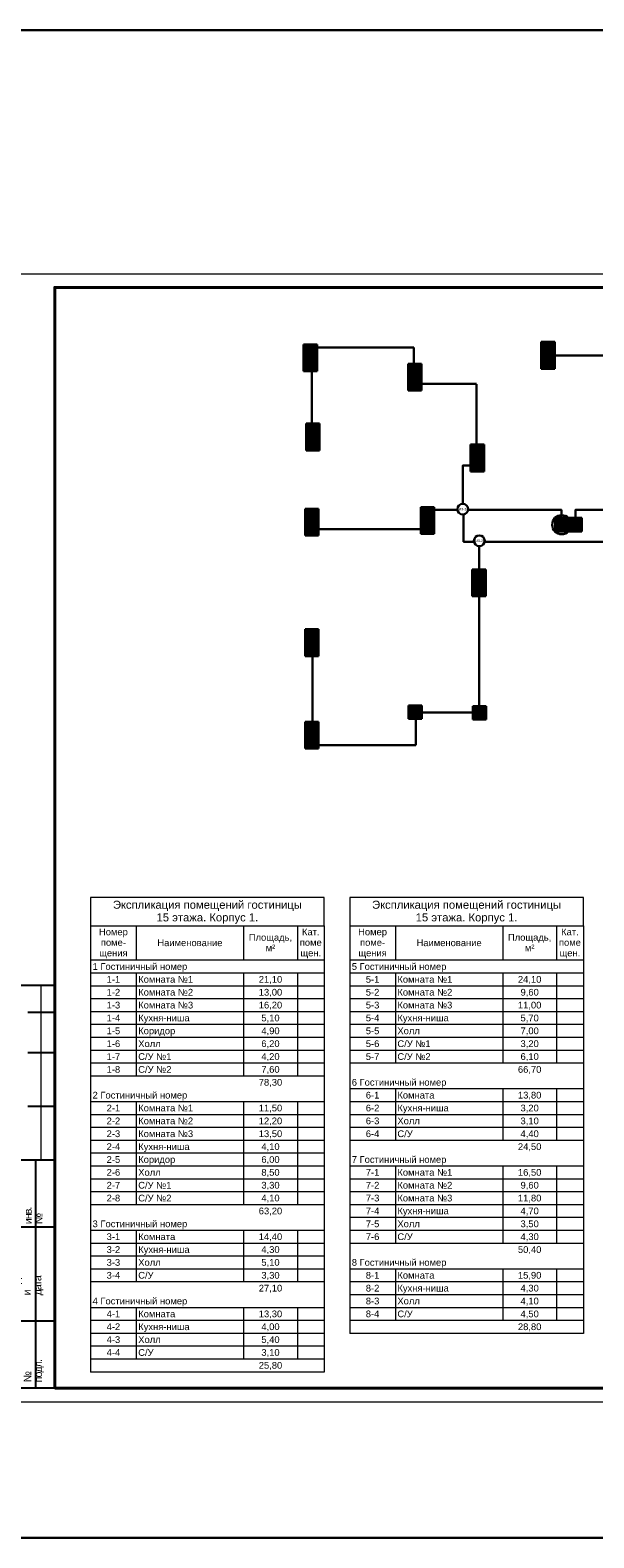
# Model space of a CAD drawing. Header units: millimetres. Extents: x 303602 to 13248484, y -10200551 to -26241.
# Tile 31 of 51: x 749351 to 770344, y -104490 to -48338. Entities that reach past the tile are written whole.
import ezdxf
from ezdxf.enums import TextEntityAlignment as Align

# ---------------------------------------------------------------- set-up
doc = ezdxf.new("R2010")
doc.units = ezdxf.units.MM
doc.set_wipeout_variables(frame=1)
for name, color, linetype, lineweight in [('A-010-M_LINE-T', 7, 'Continuous', 18), ('format-line3', 7, 'Continuous', 13), ('RC-Извещатели_пожарные', 1, 'Continuous', 30), ('Z-000-P_SCHED', 7, 'Continuous', 20), ('Рамка', 7, 'Continuous', 18), ('СОУЭ', 1, 'Continuous', 30), ('СС-011-ПОЖ-СИГНАЛИЗАЦИЯ', 1, 'Continuous', 30), ('УГО АПС и АПЗ$0$_АПС_Оборудование', 1, 'Continuous', 30), ('УГО АПС и АПЗ$0$СС-011-ПОЖ-СИГНАЛИЗАЦИЯ', 1, 'Continuous', 30)]:
    doc.layers.add(name, color=color, linetype=linetype, lineweight=lineweight)
doc.layers.add('формат', color=250, linetype='Continuous')
doc.styles.add('Arial', font='arial.ttf', dxfattribs={"width": 0.9, "height": 700})
doc.styles.add('Arial Narrow_Нум', font='ARIALN.TTF', dxfattribs={"width": 0.7, "height": 250})
doc.styles.add('Arial_4', font='arial.ttf', dxfattribs={"height": 3})
doc.styles.add('Arial_5', font='arial.ttf', dxfattribs={"height": 2.5})
doc.styles.add('CP.Text', font='arial.ttf')

# ---------------------------------------------------------------- blocks, each defined once
blk = doc.blocks.new('*U39')
for p, q in [((-574, 155), (-589, 155)), ((-574, 145), (-584, 145)), ((-574, 130), (-584, 130)), ((-574, 110), (-584, 110)), ((-574, 90), (-587, 90)), ((-581, 5), (-581, 90)), ((-574, 65), (-587, 65)), ((-574, 30), (-587, 30)), ((-574, 5), (-587, 5))]:
    blk.add_line(p, q)
at = {"color": 0, "lineweight": 0}
blk.add_lwpolyline([(-594, 0), (0, 0), (0, 420), (-594, 420)], close=True, dxfattribs=at)
at = {"lineweight": 40}
blk.add_lwpolyline([(-574, 5), (-5, 5), (-5, 415), (-574, 415)], close=True, dxfattribs=at)
at = {"layer": 'format-line3', "linetype": 'ByBlock'}
blk.add_line((-579, 90), (-579, 155), dxfattribs=at)
at = {"char_height": 2.8, "width": 0.2, "attachment_point": 4, "rotation": 90, "line_spacing_factor": 0.857143, "style": 'Arial'}
for s, insert in [('{\\W0.62543;\\T0.75; \\W1;Взаим. инв. №}', (-584, 66.14)), ('{\\W0.5838;\\T0.8; \\W1;Подп. и дата}', (-584, 39.63)), ('{\\W0.5838;\\T0.8; \\W1;Инв. № подл.}', (-583.77, 7.25))]:
    blk.add_mtext(s, dxfattribs=dict(at, insert=insert))
at = {"style": 'Arial', "width": 0.9, "flags": 8}
blk.add_attdef('FORMAT', (-36.87, 1.26), '', height=2.8, dxfattribs=at)
blk = doc.blocks.new('ИП 212-64 прот.R3')
blk.add_wipeout([(2.5, 2.5), (2.5, -2.5), (-2.5, -2.5), (-2.5, 2.5)]).dxf.layer = 'RC-Извещатели_пожарные'
blk.add_wipeout([(-2.5, -2.5), (-2.5, 2.5), (2.5, 2.5), (2.5, -2.5)]).dxf.layer = 'RC-Извещатели_пожарные'
at = {"lineweight": 35, "true_color": 0xffffff}
h = blk.add_hatch(color=7, dxfattribs=at)
h.dxf.hatch_style = 1
h.paths.add_polyline_path([(-2.5, 2.5), (-2.5, -2.5), (2.5, -2.5), (2.5, 2.5)])
at = {"color": 1, "linetype": 'ByBlock', "lineweight": -2}
for p, q in [((0.39, 1.77), (-0.83, 0)), ((-0.83, 0), (0.83, 0)), ((0.83, 0), (-0.31, -1.63))]:
    blk.add_line(p, q, dxfattribs=at)
at = {"layer": 'RC-Извещатели_пожарные', "ltscale": 30}
for p, q in [((-2.5, -2.5), (-2.5, 2.5)), ((-2.5, 2.5), (2.5, 2.5)), ((2.5, 2.5), (2.5, -2.5)), ((2.5, -2.5), (-2.5, -2.5))]:
    blk.add_line(p, q, dxfattribs=at)
blk = doc.blocks.new('УГО АПС и АПЗ$0$A$C0ED213A1')
blk.add_wipeout([(-200, 0), (0, -200), (200, 0), (0, 200)])
blk.add_circle((0, 0), 200)
at = {"layer": 'УГО АПС и АПЗ$0$СС-011-ПОЖ-СИГНАЛИЗАЦИЯ', "color": 1, "style": 'CP.Text', "width": 0.8}
blk.add_text('ИЗ-2О', height=90, dxfattribs=at).set_placement((-145, -47))
blk = doc.blocks.new('*U96')
at = {"lineweight": 35, "true_color": 0xffffff}
h = blk.add_hatch(color=7, dxfattribs=at)
h.dxf.hatch_style = 1
h.paths.add_polyline_path([(-2.5, 2.5), (-2.5, -2.5), (2.5, -2.5), (2.5, 2.5)])
at = {"color": 1, "linetype": 'ByBlock', "lineweight": -2}
for p, q in [((0.39, 1.76), (-0.83, 0)), ((-0.83, 0), (0.83, 0)), ((0.83, 0), (-0.31, -1.64))]:
    blk.add_line(p, q, dxfattribs=at)
at = {"color": 1, "linetype": 'ByBlock', "lineweight": -2, "ltscale": 0.1}
blk.add_lwpolyline([(-2.5, 2.5), (2.5, 2.5), (2.5, -2.5), (-2.5, -2.5)], close=True, dxfattribs=at)
at = {"layer": 'RC-Извещатели_пожарные'}
blk.add_circle((0, 0), 3.54, dxfattribs=at)
at = {"layer": 'RC-Извещатели_пожарные', "style": 'Arial Narrow_Нум', "width": 0.7}
blk.add_attdef('PSTN', text='', height=2.5, dxfattribs=at).set_placement((5.33, 2.66), align=Align.BOTTOM_CENTER)

msp = doc.modelspace()

# ---------------------------------------------------------------- linework, layer by layer
at = {"layer": 'A-010-M_LINE-T'}
for p, q in [((751601, -80635), (751601, -81693)), ((760301, -80635), (751601, -80635)), ((760301, -81693), (760301, -80635)), ((761253, -80635), (761253, -81693)), ((769953, -80635), (761253, -80635)), ((769953, -81693), (769953, -80635)), ((751601, -81693), (751601, -98314)), ((751601, -81693), (760301, -81693)), ((753301, -81693), (753301, -82981)), ((757301, -81693), (757301, -82981)), ((759301, -81693), (759301, -82981)), ((760301, -81693), (760301, -98314)), ((761253, -81693), (761253, -96877)), ((761253, -81693), (769953, -81693)), ((762953, -81693), (762953, -82981)), ((766953, -81693), (766953, -82981)), ((768953, -81693), (768953, -82981)), ((769953, -81693), (769953, -96877)), ((753301, -82981), (751601, -82981)), ((757301, -82981), (753301, -82981)), ((759301, -82981), (757301, -82981)), ((760301, -82981), (759301, -82981)), ((762953, -82981), (761253, -82981)), ((766953, -82981), (762953, -82981)), ((768953, -82981), (766953, -82981)), ((769953, -82981), (768953, -82981)), ((753301, -83460), (751601, -83460)), ((757301, -83460), (753301, -83460)), ((753301, -83460), (753301, -83939)), ((759301, -83460), (757301, -83460)), ((757301, -83460), (757301, -83939)), ((760301, -83460), (759301, -83460)), ((759301, -83460), (759301, -83939)), ((762953, -83460), (761253, -83460)), ((766953, -83460), (762953, -83460)), ((762953, -83460), (762953, -83939)), ((768953, -83460), (766953, -83460)), ((766953, -83460), (766953, -83939)), ((769953, -83460), (768953, -83460)), ((768953, -83460), (768953, -83939)), ((753301, -83939), (751601, -83939)), ((757301, -83939), (753301, -83939)), ((753301, -83939), (753301, -84418)), ((759301, -83939), (757301, -83939)), ((757301, -83939), (757301, -84418)), ((760301, -83939), (759301, -83939)), ((759301, -83939), (759301, -84418)), ((762953, -83939), (761253, -83939)), ((766953, -83939), (762953, -83939)), ((762953, -83939), (762953, -84418)), ((768953, -83939), (766953, -83939)), ((766953, -83939), (766953, -84418)), ((769953, -83939), (768953, -83939)), ((768953, -83939), (768953, -84418)), ((753301, -84418), (751601, -84418)), ((757301, -84418), (753301, -84418)), ((753301, -84418), (753301, -84897)), ((759301, -84418), (757301, -84418)), ((757301, -84418), (757301, -84897)), ((760301, -84418), (759301, -84418)), ((759301, -84418), (759301, -84897)), ((762953, -84418), (761253, -84418)), ((766953, -84418), (762953, -84418)), ((762953, -84418), (762953, -84897)), ((768953, -84418), (766953, -84418)), ((766953, -84418), (766953, -84897)), ((769953, -84418), (768953, -84418)), ((768953, -84418), (768953, -84897)), ((753301, -84897), (751601, -84897)), ((757301, -84897), (753301, -84897)), ((753301, -84897), (753301, -85377)), ((759301, -84897), (757301, -84897)), ((757301, -84897), (757301, -85377)), ((760301, -84897), (759301, -84897)), ((759301, -84897), (759301, -85377)), ((762953, -84897), (761253, -84897)), ((766953, -84897), (762953, -84897)), ((762953, -84897), (762953, -85377)), ((768953, -84897), (766953, -84897)), ((766953, -84897), (766953, -85377)), ((769953, -84897), (768953, -84897)), ((768953, -84897), (768953, -85377)), ((753301, -85377), (751601, -85377)), ((753301, -85856), (751601, -85856)), ((757301, -85377), (753301, -85377)), ((753301, -85377), (753301, -85856)), ((757301, -85856), (753301, -85856)), ((753301, -85856), (753301, -86335)), ((759301, -85377), (757301, -85377)), ((757301, -85377), (757301, -85856)), ((759301, -85856), (757301, -85856)), ((757301, -85856), (757301, -86335)), ((760301, -85377), (759301, -85377)), ((759301, -85377), (759301, -85856)), ((760301, -85856), (759301, -85856)), ((759301, -85856), (759301, -86335)), ((762953, -85377), (761253, -85377)), ((762953, -85856), (761253, -85856)), ((766953, -85377), (762953, -85377)), ((762953, -85377), (762953, -85856)), ((766953, -85856), (762953, -85856)), ((762953, -85856), (762953, -86335)), ((768953, -85377), (766953, -85377)), ((766953, -85377), (766953, -85856)), ((768953, -85856), (766953, -85856)), ((766953, -85856), (766953, -86335)), ((769953, -85377), (768953, -85377)), ((768953, -85377), (768953, -85856)), ((769953, -85856), (768953, -85856)), ((768953, -85856), (768953, -86335)), ((753301, -86335), (751601, -86335)), ((757301, -86335), (753301, -86335)), ((753301, -86335), (753301, -86814)), ((759301, -86335), (757301, -86335)), ((757301, -86335), (757301, -86814)), ((760301, -86335), (759301, -86335)), ((759301, -86335), (759301, -86814)), ((762953, -86335), (761253, -86335)), ((766953, -86335), (762953, -86335)), ((762953, -86335), (762953, -86814)), ((768953, -86335), (766953, -86335)), ((766953, -86335), (766953, -86814)), ((769953, -86335), (768953, -86335)), ((768953, -86335), (768953, -86814)), ((753301, -86814), (751601, -86814)), ((757301, -86814), (753301, -86814)), ((753301, -86814), (753301, -87293)), ((759301, -86814), (757301, -86814)), ((757301, -86814), (757301, -87293)), ((760301, -86814), (759301, -86814)), ((759301, -86814), (759301, -87293)), ((762953, -86814), (761253, -86814)), ((766953, -86814), (762953, -86814)), ((768953, -86814), (766953, -86814)), ((769953, -86814), (768953, -86814)), ((753301, -87293), (751601, -87293)), ((757301, -87293), (753301, -87293)), ((759301, -87293), (757301, -87293)), ((760301, -87293), (759301, -87293)), ((762953, -87772), (761253, -87772)), ((766953, -87772), (762953, -87772)), ((762953, -87772), (762953, -88252)), ((768953, -87772), (766953, -87772)), ((766953, -87772), (766953, -88252)), ((769953, -87772), (768953, -87772)), ((768953, -87772), (768953, -88252)), ((753301, -88252), (751601, -88252)), ((757301, -88252), (753301, -88252)), ((753301, -88252), (753301, -88731)), ((759301, -88252), (757301, -88252)), ((757301, -88252), (757301, -88731)), ((760301, -88252), (759301, -88252)), ((759301, -88252), (759301, -88731)), ((762953, -88252), (761253, -88252)), ((766953, -88252), (762953, -88252)), ((762953, -88252), (762953, -88731)), ((768953, -88252), (766953, -88252)), ((766953, -88252), (766953, -88731)), ((769953, -88252), (768953, -88252)), ((768953, -88252), (768953, -88731)), ((753301, -88731), (751601, -88731)), ((753301, -89210), (751601, -89210)), ((757301, -88731), (753301, -88731)), ((753301, -88731), (753301, -89210)), ((757301, -89210), (753301, -89210)), ((753301, -89210), (753301, -89689)), ((759301, -88731), (757301, -88731)), ((757301, -88731), (757301, -89210)), ((759301, -89210), (757301, -89210)), ((757301, -89210), (757301, -89689)), ((760301, -88731), (759301, -88731)), ((759301, -88731), (759301, -89210)), ((760301, -89210), (759301, -89210)), ((759301, -89210), (759301, -89689)), ((762953, -88731), (761253, -88731)), ((762953, -89210), (761253, -89210)), ((766953, -88731), (762953, -88731)), ((762953, -88731), (762953, -89210)), ((766953, -89210), (762953, -89210)), ((762953, -89210), (762953, -89689)), ((768953, -88731), (766953, -88731)), ((766953, -88731), (766953, -89210)), ((768953, -89210), (766953, -89210)), ((766953, -89210), (766953, -89689)), ((769953, -88731), (768953, -88731)), ((768953, -88731), (768953, -89210)), ((769953, -89210), (768953, -89210)), ((768953, -89210), (768953, -89689)), ((753301, -89689), (751601, -89689)), ((757301, -89689), (753301, -89689)), ((753301, -89689), (753301, -90168)), ((759301, -89689), (757301, -89689)), ((757301, -89689), (757301, -90168)), ((760301, -89689), (759301, -89689)), ((759301, -89689), (759301, -90168)), ((762953, -89689), (761253, -89689)), ((766953, -89689), (762953, -89689)), ((768953, -89689), (766953, -89689)), ((769953, -89689), (768953, -89689)), ((753301, -90168), (751601, -90168)), ((757301, -90168), (753301, -90168)), ((753301, -90168), (753301, -90648)), ((759301, -90168), (757301, -90168)), ((757301, -90168), (757301, -90648)), ((760301, -90168), (759301, -90168)), ((759301, -90168), (759301, -90648)), ((753301, -90648), (751601, -90648)), ((757301, -90648), (753301, -90648)), ((753301, -90648), (753301, -91127)), ((759301, -90648), (757301, -90648)), ((757301, -90648), (757301, -91127)), ((760301, -90648), (759301, -90648)), ((759301, -90648), (759301, -91127)), ((762953, -90648), (761253, -90648)), ((766953, -90648), (762953, -90648)), ((762953, -90648), (762953, -91127)), ((768953, -90648), (766953, -90648)), ((766953, -90648), (766953, -91127)), ((769953, -90648), (768953, -90648)), ((768953, -90648), (768953, -91127)), ((753301, -91127), (751601, -91127)), ((757301, -91127), (753301, -91127)), ((753301, -91127), (753301, -91606)), ((759301, -91127), (757301, -91127)), ((757301, -91127), (757301, -91606)), ((760301, -91127), (759301, -91127)), ((759301, -91127), (759301, -91606)), ((762953, -91127), (761253, -91127)), ((766953, -91127), (762953, -91127)), ((762953, -91127), (762953, -91606)), ((768953, -91127), (766953, -91127)), ((766953, -91127), (766953, -91606)), ((769953, -91127), (768953, -91127)), ((768953, -91127), (768953, -91606)), ((753301, -91606), (751601, -91606)), ((753301, -92085), (751601, -92085)), ((757301, -91606), (753301, -91606)), ((753301, -91606), (753301, -92085)), ((757301, -92085), (753301, -92085)), ((759301, -91606), (757301, -91606)), ((757301, -91606), (757301, -92085)), ((759301, -92085), (757301, -92085)), ((760301, -91606), (759301, -91606)), ((759301, -91606), (759301, -92085)), ((760301, -92085), (759301, -92085)), ((762953, -91606), (761253, -91606)), ((762953, -92085), (761253, -92085)), ((766953, -91606), (762953, -91606)), ((762953, -91606), (762953, -92085)), ((766953, -92085), (762953, -92085)), ((762953, -92085), (762953, -92564)), ((768953, -91606), (766953, -91606)), ((766953, -91606), (766953, -92085)), ((768953, -92085), (766953, -92085)), ((766953, -92085), (766953, -92564)), ((769953, -91606), (768953, -91606)), ((768953, -91606), (768953, -92085)), ((769953, -92085), (768953, -92085)), ((768953, -92085), (768953, -92564)), ((762953, -92564), (761253, -92564)), ((766953, -92564), (762953, -92564)), ((762953, -92564), (762953, -93043)), ((768953, -92564), (766953, -92564)), ((766953, -92564), (766953, -93043)), ((769953, -92564), (768953, -92564)), ((768953, -92564), (768953, -93043)), ((753301, -93043), (751601, -93043)), ((757301, -93043), (753301, -93043)), ((753301, -93043), (753301, -93523)), ((759301, -93043), (757301, -93043)), ((757301, -93043), (757301, -93523)), ((760301, -93043), (759301, -93043)), ((759301, -93043), (759301, -93523)), ((762953, -93043), (761253, -93043)), ((766953, -93043), (762953, -93043)), ((762953, -93043), (762953, -93523)), ((768953, -93043), (766953, -93043)), ((766953, -93043), (766953, -93523)), ((769953, -93043), (768953, -93043)), ((768953, -93043), (768953, -93523)), ((753301, -93523), (751601, -93523)), ((757301, -93523), (753301, -93523)), ((753301, -93523), (753301, -94002)), ((759301, -93523), (757301, -93523)), ((757301, -93523), (757301, -94002)), ((760301, -93523), (759301, -93523)), ((759301, -93523), (759301, -94002)), ((762953, -93523), (761253, -93523)), ((766953, -93523), (762953, -93523)), ((768953, -93523), (766953, -93523)), ((769953, -93523), (768953, -93523)), ((753301, -94002), (751601, -94002)), ((757301, -94002), (753301, -94002)), ((753301, -94002), (753301, -94481)), ((759301, -94002), (757301, -94002)), ((757301, -94002), (757301, -94481)), ((760301, -94002), (759301, -94002)), ((759301, -94002), (759301, -94481)), ((753301, -94481), (751601, -94481)), ((757301, -94481), (753301, -94481)), ((753301, -94481), (753301, -94960)), ((759301, -94481), (757301, -94481)), ((757301, -94481), (757301, -94960)), ((760301, -94481), (759301, -94481)), ((759301, -94481), (759301, -94960)), ((762953, -94481), (761253, -94481)), ((766953, -94481), (762953, -94481)), ((762953, -94481), (762953, -94960)), ((768953, -94481), (766953, -94481)), ((766953, -94481), (766953, -94960)), ((769953, -94481), (768953, -94481)), ((768953, -94481), (768953, -94960)), ((753301, -94960), (751601, -94960)), ((757301, -94960), (753301, -94960)), ((759301, -94960), (757301, -94960)), ((760301, -94960), (759301, -94960)), ((762953, -94960), (761253, -94960)), ((762953, -95439), (761253, -95439)), ((766953, -94960), (762953, -94960)), ((762953, -94960), (762953, -95439)), ((766953, -95439), (762953, -95439)), ((762953, -95439), (762953, -95919)), ((768953, -94960), (766953, -94960)), ((766953, -94960), (766953, -95439)), ((768953, -95439), (766953, -95439)), ((766953, -95439), (766953, -95919)), ((769953, -94960), (768953, -94960)), ((768953, -94960), (768953, -95439)), ((769953, -95439), (768953, -95439)), ((768953, -95439), (768953, -95919)), ((753301, -95919), (751601, -95919)), ((757301, -95919), (753301, -95919)), ((753301, -95919), (753301, -96398)), ((759301, -95919), (757301, -95919)), ((757301, -95919), (757301, -96398)), ((760301, -95919), (759301, -95919)), ((759301, -95919), (759301, -96398)), ((762953, -95919), (761253, -95919)), ((766953, -95919), (762953, -95919)), ((762953, -95919), (762953, -96398)), ((768953, -95919), (766953, -95919)), ((766953, -95919), (766953, -96398)), ((769953, -95919), (768953, -95919)), ((768953, -95919), (768953, -96398)), ((753301, -96398), (751601, -96398)), ((757301, -96398), (753301, -96398)), ((753301, -96398), (753301, -96877)), ((759301, -96398), (757301, -96398)), ((757301, -96398), (757301, -96877)), ((760301, -96398), (759301, -96398)), ((759301, -96398), (759301, -96877)), ((762953, -96398), (761253, -96398)), ((766953, -96398), (762953, -96398)), ((768953, -96398), (766953, -96398)), ((769953, -96398), (768953, -96398)), ((753301, -96877), (751601, -96877)), ((757301, -96877), (753301, -96877)), ((753301, -96877), (753301, -97356)), ((759301, -96877), (757301, -96877)), ((757301, -96877), (757301, -97356)), ((760301, -96877), (759301, -96877)), ((759301, -96877), (759301, -97356)), ((769953, -96877), (761253, -96877)), ((753301, -97356), (751601, -97356)), ((757301, -97356), (753301, -97356)), ((753301, -97356), (753301, -97835)), ((759301, -97356), (757301, -97356)), ((757301, -97356), (757301, -97835)), ((760301, -97356), (759301, -97356)), ((759301, -97356), (759301, -97835)), ((753301, -97835), (751601, -97835)), ((757301, -97835), (753301, -97835)), ((759301, -97835), (757301, -97835)), ((760301, -97835), (759301, -97835)), ((760301, -98314), (751601, -98314))]:
    msp.add_line(p, q, dxfattribs=at)
at = {"layer": 'RC-Извещатели_пожарные', "lineweight": 30}
msp.add_lwpolyline([(774830, -67392), (765494, -67392), (765494, -66207), (769134, -66207), (769134, -66821), (769656, -66821), (769656, -66207), (772708, -66207)], dxfattribs=at)
at = {"layer": 'Рамка'}
msp.add_lwpolyline([(750267, -98921), (807167, -98921), (807167, -57921), (750267, -57921)], close=True, dxfattribs=at)

# ---------------------------------------------------------------- block references
at = {"layer": 'формат', "xscale": 100, "yscale": 100, "zscale": 100}
msp.add_blockref('*U39', (807667, -99421), dxfattribs=at)

# ---------------------------------------------------------------- texts
at = {"layer": 'Z-000-P_SCHED', "line_spacing_factor": 0.941778}
for s, insert, char_height, width, attachment_point, style in [('Экспликация помещений гостиницы\\P15 этажа. Корпус 1.', (755951, -80760), 300, 8406.71, 2, 'Arial_4'), ('Экспликация помещений гостиницы\\P15 этажа. Корпус 1.', (765603, -80760), 300, 8406.71, 2, 'Arial_4'), ('Номер\\Pпоме-\\Pщения', (752451, -81798), 250, 1285.52, 2, 'Arial_5'), ('Кат.\\Pпоме\\Pщен.', (759801, -81798), 250, 979.44, 2, 'Arial_5'), ('Номер\\Pпоме-\\Pщения', (762103, -81798), 250, 1285.52, 2, 'Arial_5'), ('Кат.\\Pпоме\\Pщен.', (769453, -81798), 250, 979.44, 2, 'Arial_5'), ('Наименование', (755301, -82203), 250, 2895.47, 2, 'Arial_5'), ('Площадь,\\Pм\\fArial|b0|i0|c238|p34|;²', (758301, -82001), 250, 1925.21, 2, 'Arial_5'), ('Наименование', (764953, -82203), 250, 2895.47, 2, 'Arial_5'), ('Площадь,\\Pм\\fArial|b0|i0|c238|p34|;²', (767953, -82001), 250, 1925.21, 2, 'Arial_5'), ('1 Гостиничный номер', (751676, -83086), 250, 4211.6, 1, 'Arial_5'), ('5 Гостиничный номер', (761328, -83086), 250, 4211.6, 1, 'Arial_5'), ('1-1', (752451, -83565), 250, 602.97, 2, 'Arial_5'), ('Комната №1', (753376, -83565), 250, 2442.48, 1, 'Arial_5'), ('21,10', (758301, -83565), 250, 1046.78, 2, 'Arial_5'), ('5-1', (762103, -83565), 250, 602.97, 2, 'Arial_5'), ('Комната №1', (763028, -83565), 250, 2442.48, 1, 'Arial_5'), ('24,10', (767953, -83565), 250, 1046.78, 2, 'Arial_5'), ('1-2', (752451, -84044), 250, 602.97, 2, 'Arial_5'), ('Комната №2', (753376, -84044), 250, 2442.48, 1, 'Arial_5'), ('13,00', (758301, -84044), 250, 1046.78, 2, 'Arial_5'), ('5-2', (762103, -84044), 250, 602.97, 2, 'Arial_5'), ('Комната №2', (763028, -84044), 250, 2442.48, 1, 'Arial_5'), ('9,60', (767953, -84044), 250, 814.16, 2, 'Arial_5'), ('1-3', (752451, -84524), 250, 602.97, 2, 'Arial_5'), ('Комната №3', (753376, -84524), 250, 2442.48, 1, 'Arial_5'), ('16,20', (758301, -84524), 250, 1046.78, 2, 'Arial_5'), ('5-3', (762103, -84524), 250, 602.97, 2, 'Arial_5'), ('Комната №3', (763028, -84524), 250, 2442.48, 1, 'Arial_5'), ('11,00', (767953, -84524), 250, 1046.78, 2, 'Arial_5'), ('1-4', (752451, -85003), 250, 602.97, 2, 'Arial_5'), ('Кухня-ниша', (753376, -85003), 250, 2271.08, 1, 'Arial_5'), ('5,10', (758301, -85003), 250, 814.16, 2, 'Arial_5'), ('5-4', (762103, -85003), 250, 602.97, 2, 'Arial_5'), ('Кухня-ниша', (763028, -85003), 250, 2271.08, 1, 'Arial_5'), ('5,70', (767953, -85003), 250, 814.16, 2, 'Arial_5'), ('1-5', (752451, -85482), 250, 602.97, 2, 'Arial_5'), ('Коридор', (753376, -85482), 250, 1646.69, 1, 'Arial_5'), ('4,90', (758301, -85482), 250, 814.16, 2, 'Arial_5'), ('5-5', (762103, -85482), 250, 602.97, 2, 'Arial_5'), ('Холл', (763028, -85482), 250, 994.74, 1, 'Arial_5'), ('7,00', (767953, -85482), 250, 814.16, 2, 'Arial_5'), ('1-6', (752451, -85961), 250, 602.97, 2, 'Arial_5'), ('1-7', (752451, -86440), 250, 602.97, 2, 'Arial_5'), ('Холл', (753376, -85961), 250, 994.74, 1, 'Arial_5'), ('С/У №1', (753376, -86440), 250, 1475.28, 1, 'Arial_5'), ('4,20', (758301, -86440), 250, 814.16, 2, 'Arial_5'), ('6,20', (758301, -85961), 250, 814.16, 2, 'Arial_5'), ('5-6', (762103, -85961), 250, 602.97, 2, 'Arial_5'), ('5-7', (762103, -86440), 250, 602.97, 2, 'Arial_5'), ('С/У №1', (763028, -85961), 250, 1475.28, 1, 'Arial_5'), ('С/У №2', (763028, -86440), 250, 1475.28, 1, 'Arial_5'), ('3,20', (767953, -85961), 250, 814.16, 2, 'Arial_5'), ('6,10', (767953, -86440), 250, 814.16, 2, 'Arial_5'), ('1-8', (752451, -86919), 250, 602.97, 2, 'Arial_5'), ('С/У №2', (753376, -86919), 250, 1475.28, 1, 'Arial_5'), ('7,60', (758301, -86919), 250, 814.16, 2, 'Arial_5'), ('66,70', (767953, -86919), 250, 1046.78, 2, 'Arial_5'), ('78,30', (758301, -87399), 250, 1046.78, 2, 'Arial_5'), ('6 Гостиничный номер', (761328, -87399), 250, 4211.6, 1, 'Arial_5'), ('2 Гостиничный номер', (751676, -87878), 250, 4211.6, 1, 'Arial_5'), ('6-1', (762103, -87878), 250, 602.97, 2, 'Arial_5'), ('Комната', (763028, -87878), 250, 1646.69, 1, 'Arial_5'), ('13,80', (767953, -87878), 250, 1046.78, 2, 'Arial_5'), ('2-1', (752451, -88357), 250, 602.97, 2, 'Arial_5'), ('Комната №1', (753376, -88357), 250, 2442.48, 1, 'Arial_5'), ('11,50', (758301, -88357), 250, 1046.78, 2, 'Arial_5'), ('6-2', (762103, -88357), 250, 602.97, 2, 'Arial_5'), ('Кухня-ниша', (763028, -88357), 250, 2271.08, 1, 'Arial_5'), ('3,20', (767953, -88357), 250, 814.16, 2, 'Arial_5'), ('2-2', (752451, -88836), 250, 602.97, 2, 'Arial_5'), ('Комната №2', (753376, -88836), 250, 2442.48, 1, 'Arial_5'), ('12,20', (758301, -88836), 250, 1046.78, 2, 'Arial_5'), ('6-3', (762103, -88836), 250, 602.97, 2, 'Arial_5'), ('Холл', (763028, -88836), 250, 994.74, 1, 'Arial_5'), ('3,10', (767953, -88836), 250, 814.16, 2, 'Arial_5'), ('2-3', (752451, -89315), 250, 602.97, 2, 'Arial_5'), ('2-4', (752451, -89795), 250, 602.97, 2, 'Arial_5'), ('Комната №3', (753376, -89315), 250, 2442.48, 1, 'Arial_5'), ('Кухня-ниша', (753376, -89795), 250, 2271.08, 1, 'Arial_5'), ('13,50', (758301, -89315), 250, 1046.78, 2, 'Arial_5'), ('4,10', (758301, -89795), 250, 814.16, 2, 'Arial_5'), ('6-4', (762103, -89315), 250, 602.97, 2, 'Arial_5'), ('С/У', (763028, -89315), 250, 679.49, 1, 'Arial_5'), ('24,50', (767953, -89795), 250, 1046.78, 2, 'Arial_5'), ('4,40', (767953, -89315), 250, 814.16, 2, 'Arial_5'), ('2-5', (752451, -90274), 250, 602.97, 2, 'Arial_5'), ('Коридор', (753376, -90274), 250, 1646.69, 1, 'Arial_5'), ('6,00', (758301, -90274), 250, 814.16, 2, 'Arial_5'), ('7 Гостиничный номер', (761328, -90274), 250, 4211.6, 1, 'Arial_5'), ('2-6', (752451, -90753), 250, 602.97, 2, 'Arial_5'), ('Холл', (753376, -90753), 250, 994.74, 1, 'Arial_5'), ('8,50', (758301, -90753), 250, 814.16, 2, 'Arial_5'), ('7-1', (762103, -90753), 250, 602.97, 2, 'Arial_5'), ('Комната №1', (763028, -90753), 250, 2442.48, 1, 'Arial_5'), ('16,50', (767953, -90753), 250, 1046.78, 2, 'Arial_5'), ('2-7', (752451, -91232), 250, 602.97, 2, 'Arial_5'), ('С/У №1', (753376, -91232), 250, 1475.28, 1, 'Arial_5'), ('3,30', (758301, -91232), 250, 814.16, 2, 'Arial_5'), ('7-2', (762103, -91232), 250, 602.97, 2, 'Arial_5'), ('Комната №2', (763028, -91232), 250, 2442.48, 1, 'Arial_5'), ('9,60', (767953, -91232), 250, 814.16, 2, 'Arial_5'), ('2-8', (752451, -91711), 250, 602.97, 2, 'Arial_5'), ('С/У №2', (753376, -91711), 250, 1475.28, 1, 'Arial_5'), ('4,10', (758301, -91711), 250, 814.16, 2, 'Arial_5'), ('7-3', (762103, -91711), 250, 602.97, 2, 'Arial_5'), ('Комната №3', (763028, -91711), 250, 2442.48, 1, 'Arial_5'), ('11,80', (767953, -91711), 250, 1046.78, 2, 'Arial_5'), ('3 Гостиничный номер', (751676, -92670), 250, 4211.6, 1, 'Arial_5'), ('63,20', (758301, -92190), 250, 1046.78, 2, 'Arial_5'), ('7-4', (762103, -92190), 250, 602.97, 2, 'Arial_5'), ('Кухня-ниша', (763028, -92190), 250, 2271.08, 1, 'Arial_5'), ('4,70', (767953, -92190), 250, 814.16, 2, 'Arial_5'), ('3-1', (752451, -93149), 250, 602.97, 2, 'Arial_5'), ('Комната', (753376, -93149), 250, 1646.69, 1, 'Arial_5'), ('14,40', (758301, -93149), 250, 1046.78, 2, 'Arial_5'), ('7-5', (762103, -92670), 250, 602.97, 2, 'Arial_5'), ('7-6', (762103, -93149), 250, 602.97, 2, 'Arial_5'), ('Холл', (763028, -92670), 250, 994.74, 1, 'Arial_5'), ('С/У', (763028, -93149), 250, 679.49, 1, 'Arial_5'), ('4,30', (767953, -93149), 250, 814.16, 2, 'Arial_5'), ('3,50', (767953, -92670), 250, 814.16, 2, 'Arial_5'), ('3-2', (752451, -93628), 250, 602.97, 2, 'Arial_5'), ('Кухня-ниша', (753376, -93628), 250, 2271.08, 1, 'Arial_5'), ('4,30', (758301, -93628), 250, 814.16, 2, 'Arial_5'), ('50,40', (767953, -93628), 250, 1046.78, 2, 'Arial_5'), ('3-3', (752451, -94107), 250, 602.97, 2, 'Arial_5'), ('Холл', (753376, -94107), 250, 994.74, 1, 'Arial_5'), ('5,10', (758301, -94107), 250, 814.16, 2, 'Arial_5'), ('8 Гостиничный номер', (761328, -94107), 250, 4211.6, 1, 'Arial_5'), ('3-4', (752451, -94586), 250, 602.97, 2, 'Arial_5'), ('С/У', (753376, -94586), 250, 679.49, 1, 'Arial_5'), ('3,30', (758301, -94586), 250, 814.16, 2, 'Arial_5'), ('8-1', (762103, -94586), 250, 602.97, 2, 'Arial_5'), ('Комната', (763028, -94586), 250, 1646.69, 1, 'Arial_5'), ('15,90', (767953, -94586), 250, 1046.78, 2, 'Arial_5'), ('27,10', (758301, -95066), 250, 1046.78, 2, 'Arial_5'), ('8-2', (762103, -95066), 250, 602.97, 2, 'Arial_5'), ('Кухня-ниша', (763028, -95066), 250, 2271.08, 1, 'Arial_5'), ('4,30', (767953, -95066), 250, 814.16, 2, 'Arial_5'), ('4 Гостиничный номер', (751676, -95545), 250, 4211.6, 1, 'Arial_5'), ('Комната', (753376, -96024), 250, 1646.69, 1, 'Arial_5'), ('13,30', (758301, -96024), 250, 1046.78, 2, 'Arial_5'), ('8-3', (762103, -95545), 250, 602.97, 2, 'Arial_5'), ('Холл', (763028, -95545), 250, 994.74, 1, 'Arial_5'), ('С/У', (763028, -96024), 250, 679.49, 1, 'Arial_5'), ('4,10', (767953, -95545), 250, 814.16, 2, 'Arial_5'), ('4,50', (767953, -96024), 250, 814.16, 2, 'Arial_5'), ('4-1', (752451, -96024), 250, 602.97, 2, 'Arial_5'), ('4-2', (752451, -96503), 250, 602.97, 2, 'Arial_5'), ('Кухня-ниша', (753376, -96503), 250, 2271.08, 1, 'Arial_5'), ('4,00', (758301, -96503), 250, 814.16, 2, 'Arial_5'), ('8-4', (762103, -96024), 250, 602.97, 2, 'Arial_5'), ('28,80', (767953, -96503), 250, 1046.78, 2, 'Arial_5'), ('4-3', (752451, -96982), 250, 602.97, 2, 'Arial_5'), ('Холл', (753376, -96982), 250, 994.74, 1, 'Arial_5'), ('5,40', (758301, -96982), 250, 814.16, 2, 'Arial_5'), ('4-4', (752451, -97461), 250, 602.97, 2, 'Arial_5'), ('С/У', (753376, -97461), 250, 679.49, 1, 'Arial_5'), ('3,10', (758301, -97461), 250, 814.16, 2, 'Arial_5'), ('25,80', (758301, -97941), 250, 1046.78, 2, 'Arial_5')]:
    msp.add_mtext(s, dxfattribs=dict(at, insert=insert, char_height=char_height, width=width, attachment_point=attachment_point, style=style))

# ---------------------------------------------------------------- next in the draw order: block references
at = {"layer": 'СОУЭ', "color": 6, "xscale": 100, "yscale": 100, "zscale": 100}
for p in [(759786, -60291), (768636, -60200), (763677, -61014), (759877, -63239), (766004, -64025), (759841, -66410), (764145, -66351), (769647, -66757), (766067, -68671), (759841, -70902), (763690, -73736), (766086, -73767), (759841, -74348)]:
    msp.add_blockref('ИП 212-64 прот.R3', p, dxfattribs=at)
at = {"layer": 'УГО АПС и АПЗ$0$_АПС_Оборудование'}
for p in [(765462, -66178), (766079, -67356)]:
    msp.add_blockref('УГО АПС и АПЗ$0$A$C0ED213A1', p, dxfattribs=at)

# ---------------------------------------------------------------- next in the draw order: linework, layer by layer
at = {"layer": 'СС-011-ПОЖ-СИГНАЛИЗАЦИЯ', "lineweight": 30}
for p, q in [((763635, -60151), (760039, -60151)), ((763635, -60755), (763635, -60151)), ((765973, -63778), (765973, -61517)), ((765256, -66197), (764394, -66197)), ((766076, -67562), (766076, -68419)), ((763719, -74962), (763719, -73989)), ((765833, -73746), (763948, -73746))]:
    msp.add_line(p, q, dxfattribs=at)

# ---------------------------------------------------------------- next in the draw order: block references
at = {"layer": 'RC-Извещатели_пожарные', "xscale": 100, "yscale": 100, "zscale": 100}
msp.add_blockref('*U96', (769147, -66757), dxfattribs=at)
at = {"layer": 'СОУЭ', "color": 6, "xscale": 100, "yscale": 100, "zscale": 100}
for p in [(759786, -60791), (768636, -60700), (763677, -61514), (759877, -63739), (766004, -64525), (759841, -66910), (764145, -66851), (766067, -69171), (759841, -71402), (759841, -74848)]:
    msp.add_blockref('ИП 212-64 прот.R3', p, dxfattribs=at)

# ---------------------------------------------------------------- next in the draw order: linework, layer by layer
at = {"layer": 'RC-Извещатели_пожарные', "lineweight": 30}
msp.add_lwpolyline([(329285, -48338), (1052378, -48338), (1052378, -104490), (329285, -104490)], close=True, dxfattribs=at)
msp.add_lwpolyline([(765462, -65979), (765462, -64554), (765754, -64554)], dxfattribs=at)
at = {"layer": 'СС-011-ПОЖ-СИГНАЛИЗАЦИЯ', "lineweight": 30}
for p, q in [((770890, -60450), (768884, -60450)), ((759842, -61061), (759842, -62989)), ((765973, -61512), (763934, -61512)), ((763898, -66923), (760105, -66923)), ((766073, -69444), (766073, -73513)), ((759864, -74102), (759864, -71656)), ((760088, -74962), (763719, -74962))]:
    msp.add_line(p, q, dxfattribs=at)

doc.saveas('drawing.dxf')
